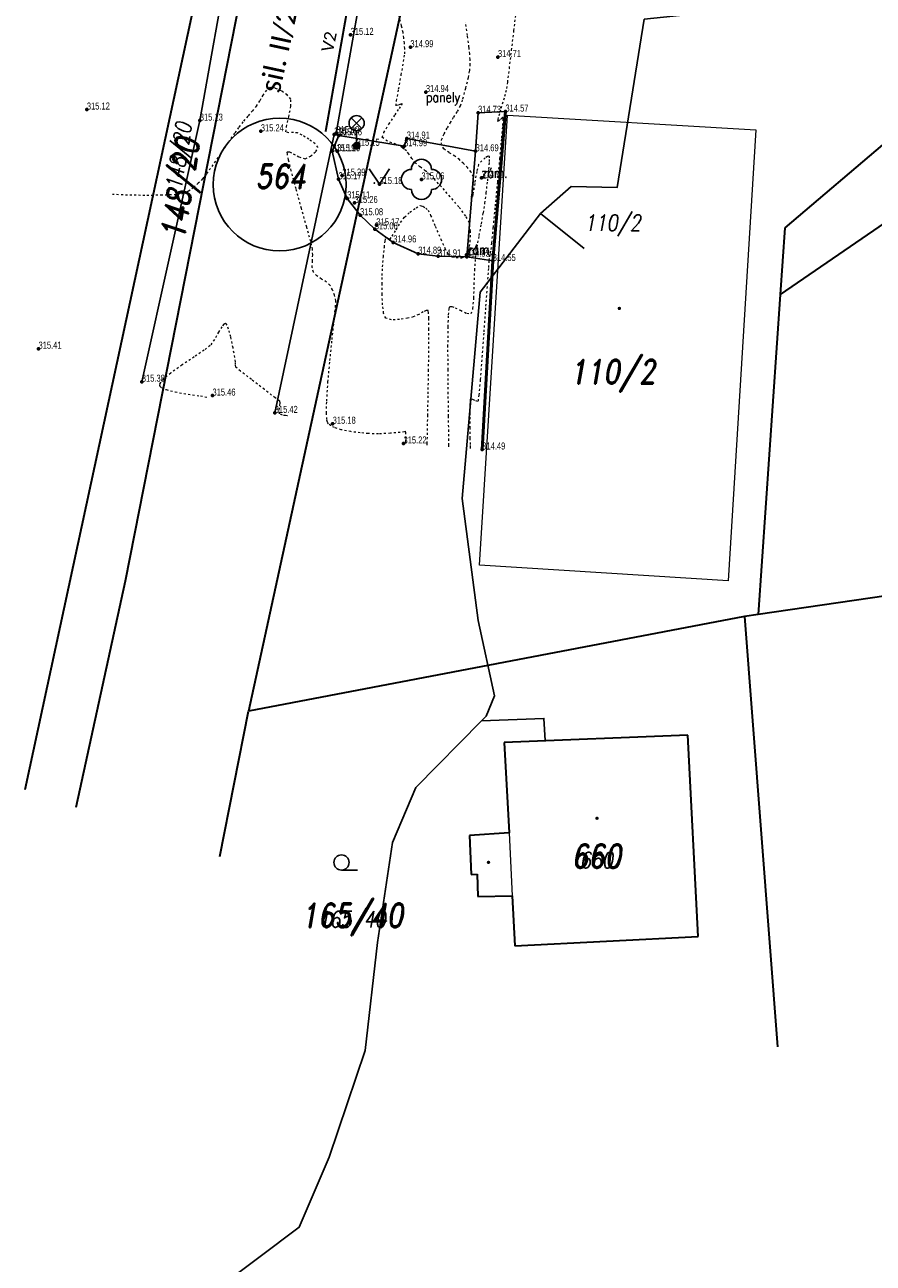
# Model space of a CAD drawing. Header units: feet. Extents: x -783217 to -782936, y -1044805 to -1043930.
# Tile 1 of 81: x -783139 to -783097, y -1044772 to -1044710. Entities that reach past the tile are written whole.
import ezdxf
from ezdxf.enums import TextEntityAlignment as Align

# ---------------------------------------------------------------- set-up
doc = ezdxf.new("R2010")
doc.units = ezdxf.units.FT
doc.header["$MEASUREMENT"] = 0
for name, pattern in [('ACAD_ISO07W100', [3, 0, -3]), ('V1a', [1, 1, 0]), ('ČÁRKOVANÁ', [0.75, 0.5, -0.25])]:
    doc.linetypes.add(name, pattern=pattern)
for name, color, linetype, lineweight in [('_DZ vodorovné', 5, 'Continuous', 15), ('KN_hranice pozemků', 140, 'Continuous', 30), ('KN_slučky', 253, 'Continuous', 9), ('Vrstevnice', 250, 'ACAD_ISO07W100', 15), ('Vrstva 51', 7, 'Continuous', 0), ('Z_BUDOVY', 7, 'Continuous', 30), ('Z_Popisy', 7, 'Continuous', 9), ('Z_VÝŠKY', 7, 'Continuous', 9), ('Z_VÝŠKY NETISK', 252, 'Continuous', 9)]:
    doc.layers.add(name, color=color, linetype=linetype, lineweight=lineweight)
for name, color, linetype in [('KN_dotčené pozemky', 3, 'Continuous'), ('KN_POZEMKY 500', 140, 'Continuous'), ('KN_značky kultur', 7, 'Continuous'), ('KN_čísla pozemků', 140, 'Continuous'), ('S_CETIN_METALIKA', 6, 'SDELSPOJO'), ('S_LAMPY VO', 1, 'Continuous'), ('Z_hrany ploch', 7, 'Continuous'), ('Z_stromy', 114, 'Continuous'), ('Z_ULICE POPIS', 7, 'Continuous')]:
    doc.layers.add(name, color=color, linetype=linetype)
doc.styles.add('calibri', font='calibri.ttf')
doc.styles.add('Legend', font='calibri.ttf')
doc.styles.add('RomanD', font='romand.shx', dxfattribs={"width": 0.7, "oblique": 10})
doc.styles.add('ROMANS', font='romans.shx', dxfattribs={"width": 0.8})
doc.styles.add('Style-cs_Working', font='cs_Working.shx')
doc.linetypes.add('SDELSPOJO', pattern='A,7,-6,[31,civil.shx,S=1,R=0,X=0,Y=0],-6', length=19)

# ---------------------------------------------------------------- blocks, each defined once
blk = doc.blocks.new('6.560')
at = {"layer": 'S_LAMPY VO', "linetype": 'Continuous'}
h = blk.add_hatch(color=256, dxfattribs=at)
edge = h.paths.add_edge_path()
edge.add_arc((0, 0), 0.4, 0, 360)
for p, q in [((-0.53, 1.72), (0.53, 2.78)), ((-0.53, 2.78), (0.53, 1.72)), ((0, 1.5), (0, 0.4))]:
    blk.add_line(p, q, dxfattribs=at)
blk.add_circle((0, 2.25), 0.75, dxfattribs=at)
blk = doc.blocks.new('3.140')
at = {"layer": 'KN_značky kultur', "linetype": 'Continuous'}
h = blk.add_hatch(color=256, dxfattribs=at)
edge = h.paths.add_edge_path()
edge.add_arc((-0.5, 0.1), 0.1, 0, 360)
h = blk.add_hatch(color=256, dxfattribs=at)
edge = h.paths.add_edge_path()
edge.add_arc((0.5, 0.1), 0.1, 0, 360)
at = {"layer": 'KN_značky kultur', "linetype": 'Continuous', "flags": 128}
blk.add_lwpolyline([(-1, 1.5), (0, 0), (1, 1.5)], dxfattribs=at)
blk = doc.blocks.new('STL')
at = {"layer": 'Z_stromy', "linetype": 'Continuous'}
blk.add_circle((0, 0), 0.001, dxfattribs=at)
for centre, start, end in [((0, 1), 359.9964, 179.9964), ((-1, 0), 89.9964, 269.9964), ((1, 0), 269.9964, 89.9964), ((0, -1), 179.9964, 359.9964)]:
    blk.add_arc(centre, 1, start, end, dxfattribs=at)
blk = doc.blocks.new('3.04')
at = {"layer": 'KN_značky kultur', "linetype": 'Continuous'}
blk.add_line((0, 0), (1.6, 0), dxfattribs=at)
blk.add_circle((0, 0.75), 0.75, dxfattribs=at)
blk = doc.blocks.new('4.02_1')
at = {"layer": 'KN_značky kultur', "linetype": 'Continuous'}
h = blk.add_hatch(color=256, dxfattribs=at)
edge = h.paths.add_edge_path()
edge.add_arc((0, 0), 0.175, 0, 360)

msp = doc.modelspace()

# ---------------------------------------------------------------- linework, layer by layer
at = {"layer": '_DZ vodorovné', "linetype": 'ČÁRKOVANÁ', "const_width": 0.1}
msp.add_lwpolyline([(-783122.077, -1044705.996), (-783123.731, -1044715.32)], dxfattribs=at)
at = {"layer": 'KN_dotčené pozemky', "color": 5}
msp.add_circle((-783126.014, -1044717.945), 3.299, dxfattribs=at)
at = {"layer": 'KN_hranice pozemků', "linetype": 'Continuous'}
for p, q in [((-783122.51, -1044673.02), (-783138.673, -1044748.02)), ((-783121.59, -1044676.15), (-783133.68, -1044737.65)), ((-783119.3, -1044706.11), (-783127.56, -1044744.11)), ((-783095.74, -1044715.69), (-783100.92, -1044720.09)), ((-783091.73, -1044716.95), (-783101.15, -1044723.4)), ((-783100.92, -1044720.09), (-783101.15, -1044723.4)), ((-783101.15, -1044723.4), (-783102.24, -1044739.31)), ((-783079.19, -1044735.94), (-783102.24, -1044739.31)), ((-783133.68, -1044737.65), (-783136.13, -1044748.888)), ((-783102.93, -1044739.41), (-783127.56, -1044744.11)), ((-783102.24, -1044739.31), (-783102.93, -1044739.41)), ((-783102.93, -1044739.41), (-783101.283, -1044760.782)), ((-783128.979, -1044751.329), (-783127.56, -1044744.11)), ((-783105.74, -1044745.3), (-783114.86, -1044745.66)), ((-783105.23, -1044755.3), (-783105.74, -1044745.3)), ((-783114.86, -1044745.66), (-783114.61, -1044750.15)), ((-783114.61, -1044750.15), (-783116.59, -1044750.29)), ((-783116.59, -1044750.29), (-783116.5, -1044752.22)), ((-783116.5, -1044752.22), (-783116.2, -1044752.2)), ((-783116.2, -1044752.2), (-783116.17, -1044753.31)), ((-783116.17, -1044753.31), (-783114.46, -1044753.28)), ((-783114.46, -1044753.28), (-783114.33, -1044755.76)), ((-783114.33, -1044755.76), (-783105.23, -1044755.3))]:
    msp.add_line(p, q, dxfattribs=at)
at = {"layer": 'KN_slučky', "linetype": 'Continuous'}
for p, q in [((-783116.08, -1044736.86), (-783114.69, -1044714.49)), ((-783114.69, -1044714.49), (-783102.36, -1044715.22)), ((-783102.36, -1044715.22), (-783103.74, -1044737.64)), ((-783103.74, -1044737.64), (-783116.08, -1044736.86)), ((-783114.61, -1044750.15), (-783114.46, -1044753.28))]:
    msp.add_line(p, q, dxfattribs=at)
at = {"layer": 'S_CETIN_METALIKA', "ltscale": 0.2, "flags": 128}
for points in [[(-783113.05, -1044719.38), (-783111.54, -1044718.04), (-783109.24, -1044718.09), (-783107.9, -1044709.73), (-783105.19, -1044709.44)], [(-783115.982, -1044744.585), (-783115.76, -1044744.36), (-783115.34, -1044743.35), (-783116.15, -1044739.61), (-783116.95, -1044733.54), (-783116.06, -1044723.3), (-783113.05, -1044719.38)], [(-783113.05, -1044719.38), (-783110.88, -1044721.13)], [(-783129.83, -1044775.4), (-783129.12, -1044772.81), (-783125.04, -1044769.75), (-783123.56, -1044766.26), (-783121.77, -1044760.96), (-783121.15, -1044755.61), (-783120.41, -1044750.64), (-783119.25, -1044747.9), (-783115.982, -1044744.585)], [(-783115.982, -1044744.585), (-783112.888, -1044744.466), (-783112.83, -1044745.564)]]:
    msp.add_lwpolyline(points, dxfattribs=at)
at = {"layer": 'Vrstevnice', "ltscale": 0.04}
for points, elevation in [([(-783118.682, -1044730.9), (-783118.681, -1044730.814), (-783118.678, -1044730.594), (-783118.67, -1044730.16), (-783118.656, -1044729.427), (-783118.636, -1044728.346), (-783118.616, -1044727.194), (-783118.601, -1044726.086), (-783118.597, -1044725.141), (-783118.605, -1044724.581), (-783118.618, -1044724.316), (-783118.631, -1044724.226), (-783118.639, -1044724.21), (-783118.665, -1044724.2), (-783118.736, -1044724.208), (-783118.878, -1044724.272), (-783119.102, -1044724.401), (-783119.373, -1044724.523), (-783119.655, -1044724.584), (-783120.061, -1044724.651), (-783120.465, -1044724.669), (-783120.742, -1044724.585), (-783120.849, -1044724.343), (-783120.904, -1044723.919), (-783120.923, -1044723.404), (-783120.923, -1044722.887), (-783120.917, -1044722.458), (-783120.9, -1044722.035), (-783120.86, -1044721.539), (-783120.811, -1044721.064), (-783120.774, -1044720.764), (-783120.752, -1044720.617), (-783120.742, -1044720.568), (-783120.738, -1044720.56), (-783120.727, -1044720.56), (-783120.689, -1044720.577), (-783120.612, -1044720.624), (-783120.53, -1044720.658), (-783120.431, -1044720.514), (-783120.233, -1044720.19), (-783120.004, -1044719.828), (-783119.81, -1044719.568), (-783119.542, -1044719.324), (-783119.236, -1044719.096), (-783119.026, -1044718.992), (-783118.894, -1044719.026), (-783118.753, -1044719.114), (-783118.638, -1044719.218), (-783118.513, -1044719.479), (-783118.285, -1044720.02), (-783118.014, -1044720.657), (-783117.808, -1044721.112), (-783117.68, -1044721.358), (-783117.614, -1044721.455), (-783117.588, -1044721.479), (-783117.546, -1044721.502), (-783117.439, -1044721.541), (-783117.243, -1044721.577), (-783116.97, -1044721.578), (-783116.723, -1044721.497), (-783116.621, -1044721.246), (-783116.548, -1044720.787), (-783116.53, -1044720.267), (-783116.59, -1044719.831), (-783116.77, -1044719.51), (-783117.112, -1044719.058), (-783117.539, -1044718.551), (-783117.971, -1044718.065), (-783118.329, -1044717.677), (-783118.534, -1044717.463), (-783118.778, -1044717.258), (-783119.048, -1044717.059), (-783119.262, -1044716.878), (-783119.441, -1044716.656), (-783119.612, -1044716.41), (-783119.707, -1044716.276), (-783119.81, -1044716.198), (-783119.895, -1044716.139), (-783119.94, -1044716.085), (-783119.978, -1044716.039), (-783120.021, -1044716.008), (-783120.239, -1044715.946), (-783120.655, -1044715.794), (-783120.913, -1044715.602), (-783120.832, -1044715.358), (-783120.585, -1044714.942), (-783120.281, -1044714.481), (-783120.068, -1044714.166), (-783119.962, -1044714.004), (-783119.93, -1044713.947), (-783119.928, -1044713.936), (-783119.942, -1044713.932), (-783119.998, -1044713.948), (-783120.117, -1044714.002), (-783120.233, -1044714.03), (-783120.204, -1044713.78), (-783120.102, -1044713.201), (-783119.972, -1044712.488), (-783119.857, -1044711.839), (-783119.803, -1044711.448), (-783119.801, -1044711.192), (-783119.815, -1044710.92), (-783119.843, -1044710.65), (-783119.882, -1044710.395), (-783119.959, -1044710.054), (-783120.112, -1044709.446)], 315), ([(-783117.61, -1044730.983), (-783117.61, -1044730.893), (-783117.611, -1044730.665), (-783117.615, -1044730.215), (-783117.624, -1044729.456), (-783117.638, -1044728.338), (-783117.649, -1044727.144), (-783117.652, -1044725.995), (-783117.643, -1044725.011), (-783117.623, -1044724.425), (-783117.599, -1044724.143), (-783117.578, -1044724.044), (-783117.566, -1044724.024), (-783117.537, -1044724.011), (-783117.457, -1044724.012), (-783117.294, -1044724.066), (-783117.034, -1044724.192), (-783116.713, -1044724.342), (-783116.493, -1044724.36), (-783116.411, -1044724.109), (-783116.369, -1044723.582), (-783116.347, -1044722.906), (-783116.324, -1044722.204), (-783116.279, -1044721.602), (-783116.2, -1044721.06), (-783116.099, -1044720.48), (-783115.991, -1044719.898), (-783115.893, -1044719.35), (-783115.819, -1044718.872), (-783115.753, -1044718.358), (-783115.68, -1044717.755), (-783115.618, -1044717.177), (-783115.59, -1044716.807), (-783115.587, -1044716.623), (-783115.597, -1044716.558), (-783115.605, -1044716.546), (-783115.625, -1044716.541), (-783115.681, -1044716.555), (-783115.797, -1044716.621), (-783115.97, -1044716.762), (-783116.135, -1044716.95), (-783116.224, -1044717.293), (-783116.324, -1044717.886), (-783116.416, -1044718.446), (-783116.482, -1044718.692), (-783116.48, -1044718.551), (-783116.423, -1044718.228), (-783116.373, -1044717.85), (-783116.39, -1044717.546), (-783116.504, -1044717.322), (-783116.68, -1044717.103), (-783116.884, -1044716.895), (-783117.08, -1044716.706), (-783117.313, -1044716.532), (-783117.597, -1044716.357), (-783117.851, -1044716.175), (-783117.99, -1044715.975), (-783117.969, -1044715.723), (-783117.842, -1044715.423), (-783117.676, -1044715.125), (-783117.537, -1044714.878), (-783117.368, -1044714.601), (-783117.178, -1044714.318), (-783117.023, -1044714.037), (-783116.907, -1044713.682), (-783116.765, -1044713.155), (-783116.639, -1044712.633), (-783116.571, -1044712.291), (-783116.551, -1044712.017), (-783116.553, -1044711.728), (-783116.568, -1044711.453), (-783116.609, -1044711.115), (-783116.69, -1044710.532), (-783116.787, -1044709.877)], 314.8), ([(-783116.539, -1044731.065), (-783116.539, -1044731.011), (-783116.54, -1044730.861), (-783116.544, -1044730.553), (-783116.55, -1044730.042), (-783116.554, -1044729.373), (-783116.55, -1044728.922), (-783116.541, -1044728.691), (-783116.53, -1044728.61), (-783116.524, -1044728.596), (-783116.5, -1044728.59), (-783116.427, -1044728.61), (-783116.287, -1044728.679), (-783116.143, -1044728.715), (-783116.102, -1044728.409), (-783116.034, -1044727.627), (-783115.948, -1044726.525), (-783115.855, -1044725.261), (-783115.764, -1044723.992), (-783115.684, -1044722.872), (-783115.626, -1044722.06), (-783115.6, -1044721.712), (-783115.572, -1044721.533), (-783115.537, -1044721.346), (-783115.508, -1044721.166), (-783115.474, -1044720.837), (-783115.399, -1044720.073), (-783115.297, -1044719.023), (-783115.183, -1044717.833), (-783115.072, -1044716.65), (-783114.979, -1044715.62), (-783114.927, -1044715.006), (-783114.906, -1044714.717), (-783114.903, -1044714.624), (-783114.905, -1044714.61), (-783114.921, -1044714.611), (-783114.973, -1044714.648), (-783115.073, -1044714.745), (-783115.17, -1044714.812), (-783115.165, -1044714.71), (-783115.11, -1044714.517), (-783115.055, -1044714.331), (-783115.003, -1044714.151), (-783114.938, -1044713.938), (-783114.879, -1044713.739), (-783114.826, -1044713.553), (-783114.772, -1044713.359), (-783114.728, -1044713.171), (-783114.686, -1044712.858), (-783114.602, -1044712.174), (-783114.492, -1044711.271), (-783114.376, -1044710.299), (-783114.272, -1044709.411)], 314.6), ([(-783119.753, -1044730.818), (-783119.753, -1044730.794), (-783119.752, -1044730.719), (-783119.751, -1044730.564), (-783119.749, -1044730.347), (-783119.749, -1044730.21), (-783119.816, -1044730.238), (-783120.022, -1044730.26), (-783120.513, -1044730.302), (-783121.106, -1044730.333), (-783121.62, -1044730.32), (-783122.012, -1044730.28), (-783122.479, -1044730.222), (-783122.95, -1044730.131), (-783123.282, -1044730.023), (-783123.481, -1044729.917), (-783123.581, -1044729.832), (-783123.62, -1044729.785), (-783123.64, -1044729.745), (-783123.669, -1044729.614), (-783123.688, -1044729.299), (-783123.675, -1044728.702), (-783123.612, -1044727.753), (-783123.516, -1044726.693), (-783123.409, -1044725.64), (-783123.31, -1044724.714), (-783123.241, -1044724.033), (-783123.223, -1044723.717), (-783123.283, -1044723.447), (-783123.383, -1044723.172), (-783123.516, -1044722.936), (-783123.688, -1044722.788), (-783123.931, -1044722.64), (-783124.171, -1044722.48), (-783124.335, -1044722.299), (-783124.391, -1044722.06), (-783124.388, -1044721.759), (-783124.37, -1044721.441), (-783124.38, -1044721.15), (-783124.471, -1044720.777), (-783124.669, -1044720.056), (-783124.927, -1044719.133), (-783125.199, -1044718.153), (-783125.437, -1044717.261), (-783125.573, -1044716.709), (-783125.628, -1044716.438), (-783125.636, -1044716.343), (-783125.63, -1044716.325), (-783125.603, -1044716.313), (-783125.519, -1044716.327), (-783125.337, -1044716.414), (-783125.049, -1044716.571), (-783124.744, -1044716.66), (-783124.479, -1044716.531), (-783124.221, -1044716.303), (-783124.11, -1044716.092), (-783124.25, -1044715.92), (-783124.56, -1044715.697), (-783124.899, -1044715.493), (-783125.125, -1044715.38), (-783125.329, -1044715.362), (-783125.553, -1044715.373), (-783125.7, -1044715.33), (-783125.677, -1044715.073), (-783125.56, -1044714.582), (-783125.455, -1044714.058), (-783125.463, -1044713.703), (-783125.643, -1044713.492), (-783125.927, -1044713.295), (-783126.236, -1044713.158), (-783126.488, -1044713.13), (-783126.674, -1044713.257), (-783126.846, -1044713.503), (-783127.01, -1044713.79), (-783127.173, -1044714.043), (-783127.366, -1044714.279), (-783127.597, -1044714.552), (-783127.836, -1044714.836), (-783128.052, -1044715.107), (-783128.257, -1044715.397), (-783128.576, -1044715.864), (-783128.952, -1044716.416), (-783129.327, -1044716.961), (-783129.644, -1044717.409), (-783129.846, -1044717.668), (-783130.053, -1044717.879), (-783130.287, -1044718.092), (-783130.535, -1044718.277), (-783130.786, -1044718.402), (-783131.16, -1044718.449), (-783131.849, -1044718.477), (-783132.703, -1044718.485), (-783133.572, -1044718.472), (-783134.304, -1044718.438), (-783134.308, -1044718.437)], 315.2), ([(-783125.62, -1044729.442), (-783125.645, -1044729.437), (-783125.723, -1044729.427), (-783125.872, -1044729.403), (-783126.02, -1044729.335), (-783126.036, -1044729.157), (-783126.006, -1044728.911), (-783125.984, -1044728.783), (-783126.011, -1044728.712), (-783126.236, -1044728.539), (-783126.772, -1044728.128), (-783127.414, -1044727.634), (-783127.956, -1044727.212), (-783128.193, -1044727.015), (-783128.205, -1044726.887), (-783128.203, -1044726.75), (-783128.24, -1044726.531), (-783128.327, -1044726.063), (-783128.444, -1044725.514), (-783128.547, -1044725.131), (-783128.624, -1044724.932), (-783128.672, -1044724.861), (-783128.695, -1044724.849), (-783128.724, -1044724.85), (-783128.787, -1044724.888), (-783128.891, -1044725.015), (-783129.044, -1044725.273), (-783129.251, -1044725.644), (-783129.465, -1044725.946), (-783129.755, -1044726.171), (-783130.26, -1044726.51), (-783130.858, -1044726.908), (-783131.426, -1044727.311), (-783131.777, -1044727.6), (-783131.938, -1044727.779), (-783131.982, -1044727.874), (-783131.983, -1044727.912), (-783131.965, -1044727.954), (-783131.879, -1044728.032), (-783131.649, -1044728.135), (-783131.206, -1044728.251), (-783130.554, -1044728.365), (-783129.949, -1044728.45), (-783129.56, -1044728.515)], 315.4)]:
    msp.add_lwpolyline(points, dxfattribs=dict(at, elevation=elevation))
at = {"layer": 'Vrstva 51', "color": 7, "linetype": 'Continuous', "lineweight": 53}
for p in [(-783122.49, -1044710.51), (-783119.52, -1044711.12), (-783115.17, -1044711.61), (-783118.75, -1044713.35), (-783135.59, -1044714.22), (-783129.98, -1044714.77), (-783116.16, -1044714.38), (-783114.8, -1044714.32), (-783126.95, -1044715.3), (-783123.3, -1044715.46), (-783123.2, -1044715.39), (-783123.07, -1044715.5), (-783122.19, -1044716.02), (-783119.83, -1044716.04), (-783119.7, -1044715.66), (-783123.4, -1044716.29), (-783123.15, -1044716.29), (-783116.28, -1044716.29), (-783123.09, -1044717.68), (-783122.9, -1044717.5), (-783121.06, -1044717.92), (-783118.97, -1044717.69), (-783115.99, -1044717.61), (-783122.66, -1044718.63), (-783122.29, -1044718.86), (-783122.02, -1044719.47), (-783121.29, -1044720.17), (-783121.21, -1044719.97), (-783120.37, -1044720.82), (-783119.13, -1044721.38), (-783118.14, -1044721.51), (-783116.73, -1044721.43), (-783116.72, -1044721.53), (-783115.43, -1044721.74), (-783137.99, -1044726.1), (-783132.86, -1044727.74), (-783129.35, -1044728.43), (-783126.26, -1044729.29), (-783123.38, -1044729.83), (-783119.86, -1044730.81), (-783115.95, -1044731.11)]:
    msp.add_point(p, dxfattribs=at)
at = {"layer": 'Z_BUDOVY', "lineweight": 50, "flags": 128}
msp.add_lwpolyline([(-783114.8, -1044714.32), (-783115.43, -1044721.74), (-783115.95, -1044731.11)], dxfattribs=at)
at = {"layer": 'Z_hrany ploch', "linetype": 'Continuous', "flags": 128}
for points in [[(-783132.86, -1044727.74), (-783129.98, -1044714.77), (-783128.51, -1044706.5), (-783127.06, -1044700.34), (-783125.91, -1044695.93), (-783124.4, -1044688.48), (-783122.31, -1044679.53), (-783119.26, -1044668.63), (-783116.89, -1044660.87), (-783114.51, -1044652.91), (-783110.01, -1044639.4), (-783109.04, -1044635.96), (-783109.74, -1044635.18), (-783110.39, -1044635.9), (-783111.06, -1044635.6), (-783111.41, -1044635.45), (-783112.4, -1044635.62)], [(-783123.3, -1044715.46), (-783123.2, -1044715.39), (-783121.69, -1044706.77), (-783120.876, -1044701.68), (-783120.203, -1044698.523), (-783118.11, -1044689.17), (-783114.6, -1044685.98), (-783112.43, -1044684.63), (-783109.53, -1044683.32), (-783110.43, -1044681.01), (-783112.97, -1044681.99), (-783116.57, -1044684.16), (-783116.9, -1044683.65), (-783116.45, -1044681.35), (-783113.34, -1044669.64), (-783111.3, -1044662.94), (-783108.81, -1044654.91), (-783107.09, -1044650.24), (-783107.07, -1044649.96), (-783104.96, -1044649.03), (-783102.39, -1044648.66), (-783101.08, -1044648.99), (-783098.02, -1044652.1), (-783096.58, -1044656.01)], [(-783114.8, -1044714.32), (-783116.16, -1044714.38), (-783116.28, -1044716.29), (-783116.72, -1044721.53)], [(-783115.43, -1044721.74), (-783116.72, -1044721.53), (-783118.14, -1044721.51), (-783119.13, -1044721.38), (-783120.37, -1044720.82), (-783121.29, -1044720.17), (-783122.02, -1044719.47), (-783122.66, -1044718.63), (-783123.09, -1044717.68), (-783123.4, -1044716.29), (-783123.07, -1044715.5), (-783123.3, -1044715.46), (-783126.26, -1044729.29)], [(-783116.28, -1044716.29), (-783119.7, -1044715.66), (-783119.83, -1044716.04), (-783123.07, -1044715.5)]]:
    msp.add_lwpolyline(points, dxfattribs=at)

# ---------------------------------------------------------------- block references
at = {"layer": 'KN_značky kultur', "linetype": 'Continuous', "xscale": 0.5, "yscale": 0.5, "zscale": 0.5}
msp.add_blockref('3.140', (-783121.06, -1044717.92), dxfattribs=at)
at = {"layer": 'KN_značky kultur', "linetype": 'Continuous', "xscale": 0.5, "yscale": 0.5}
for name, p in [('4.02_1', (-783109.14, -1044724.1)), ('4.02_1', (-783110.25, -1044749.43)), ('3.04', (-783122.94, -1044752)), ('4.02_1', (-783115.64, -1044751.62))]:
    msp.add_blockref(name, p, dxfattribs=at)
at = {"layer": 'S_LAMPY VO', "linetype": 'Continuous', "xscale": 0.5, "yscale": 0.5, "zscale": 0.5}
msp.add_blockref('6.560', (-783122.19, -1044716.02), dxfattribs=at)
at = {"layer": 'Z_stromy', "linetype": 'Continuous', "xscale": 0.5, "yscale": 0.5, "zscale": 0.5}
msp.add_blockref('STL', (-783118.97, -1044717.69), dxfattribs=at)

# ---------------------------------------------------------------- texts
at = {"layer": '_DZ vodorovné', "linetype": 'V1a', "style": 'Legend'}
msp.add_text('V2', height=0.6, rotation=78.4583, dxfattribs=at).set_placement((-783123.956, -1044711.28), align=Align.TOP_LEFT)
at = {"layer": 'KN_POZEMKY 500', "linetype": 'Continuous', "style": 'RomanD', "oblique": 10, "width": 0.8}
msp.add_text('148/20', height=1.2, rotation=81.01623, dxfattribs=at).set_placement((-783130.368, -1044718.233), align=Align.CENTER)
for s, p in [('564', (-783125.979, -1044718.136)), ('165/40', (-783122.41, -1044754.85))]:
    msp.add_text(s, height=1.2, dxfattribs=at).set_placement(p, align=Align.CENTER)
at = {"layer": 'KN_POZEMKY 500', "color": 5, "linetype": 'Continuous', "style": 'RomanD', "oblique": 10, "width": 0.8}
for s, p in [('110/2', (-783109.47, -1044727.84)), ('660', (-783110.28, -1044751.91))]:
    msp.add_text(s, height=1.2, dxfattribs=at).set_placement(p, align=Align.CENTER)
at = {"layer": 'KN_čísla pozemků', "linetype": 'Continuous', "style": 'RomanD', "oblique": 10, "width": 0.8}
msp.add_text('148/20', height=0.8, rotation=81.01623, dxfattribs=at).set_placement((-783130.631, -1044716.592), align=Align.CENTER)
at = {"layer": 'KN_čísla pozemků', "color": 5, "linetype": 'Continuous', "style": 'RomanD', "oblique": 10, "width": 0.8}
for s, p in [('110/2', (-783109.47, -1044720.242)), ('660', (-783110.28, -1044751.91))]:
    msp.add_text(s, height=0.8, dxfattribs=at).set_placement(p, align=Align.CENTER)
at = {"layer": 'KN_čísla pozemků', "linetype": 'Continuous', "style": 'RomanD', "oblique": 10, "width": 0.8}
msp.add_text('165/40', height=0.8, dxfattribs=at).set_placement((-783122.41, -1044754.85), align=Align.CENTER)
at = {"layer": 'Z_Popisy', "linetype": 'Continuous', "style": 'ROMANS', "width": 0.8}
msp.add_text('panely', height=0.5, dxfattribs=at).set_placement((-783118.75, -1044713.35), align=Align.TOP_LEFT)
for p in [(-783115.99, -1044717.61), (-783116.73, -1044721.43)]:
    msp.add_text('zám.', height=0.5, dxfattribs=at).set_placement(p)
at = {"layer": 'Z_ULICE POPIS', "linetype": 'Continuous', "style": 'calibri'}
msp.add_text('sil. II/236', height=1, rotation=77.74298, dxfattribs=at).set_placement((-783125.888, -1044710.49), align=Align.MIDDLE_CENTER)
at = {"layer": 'Z_VÝŠKY', "linetype": 'Continuous', "style": 'Style-cs_Working', "width": 0.8}
for s, p in [('315.12', (-783122.49, -1044710.51)), ('314.99', (-783119.52, -1044711.12)), ('314.94', (-783118.75, -1044713.35)), ('315.12', (-783135.59, -1044714.22)), ('314.57', (-783114.8, -1044714.32)), ('315.13', (-783129.98, -1044714.77)), ('315.24', (-783126.95, -1044715.3)), ('315.16', (-783123.3, -1044715.46)), ('314.91', (-783119.7, -1044715.66)), ('315.19', (-783123.4, -1044716.29)), ('315.15', (-783122.19, -1044716.02)), ('314.99', (-783119.83, -1044716.04)), ('314.69', (-783116.28, -1044716.29)), ('315.29', (-783122.9, -1044717.5)), ('314.91', (-783115.99, -1044717.61)), ('315.18', (-783121.06, -1044717.92)), ('315.06', (-783118.97, -1044717.69)), ('315.11', (-783122.66, -1044718.63)), ('315.08', (-783122.02, -1044719.47)), ('315.17', (-783121.21, -1044719.97)), ('314.96', (-783120.37, -1044720.82)), ('314.89', (-783119.13, -1044721.38)), ('315.14', (-783116.73, -1044721.43)), ('314.55', (-783115.43, -1044721.74)), ('315.41', (-783137.99, -1044726.1)), ('315.38', (-783132.86, -1044727.74)), ('315.46', (-783129.35, -1044728.43)), ('315.42', (-783126.26, -1044729.29)), ('315.18', (-783123.38, -1044729.83)), ('315.22', (-783119.86, -1044730.81)), ('314.49', (-783115.95, -1044731.11))]:
    msp.add_text(s, height=0.35, dxfattribs=at).set_placement(p)
at = {"layer": 'Z_VÝŠKY NETISK', "linetype": 'Continuous', "style": 'Style-cs_Working', "width": 0.8}
for s, p in [('314.71', (-783115.17, -1044711.61)), ('314.73', (-783116.16, -1044714.38)), ('315.12', (-783123.2, -1044715.39)), ('315.16', (-783123.07, -1044715.5)), ('315.29', (-783123.15, -1044716.29)), ('315.17', (-783123.09, -1044717.68)), ('315.26', (-783122.29, -1044718.86)), ('315.06', (-783121.29, -1044720.17)), ('314.91', (-783118.14, -1044721.51)), ('314.93', (-783116.72, -1044721.53))]:
    msp.add_text(s, height=0.35, dxfattribs=at).set_placement(p)

doc.saveas('drawing.dxf')
